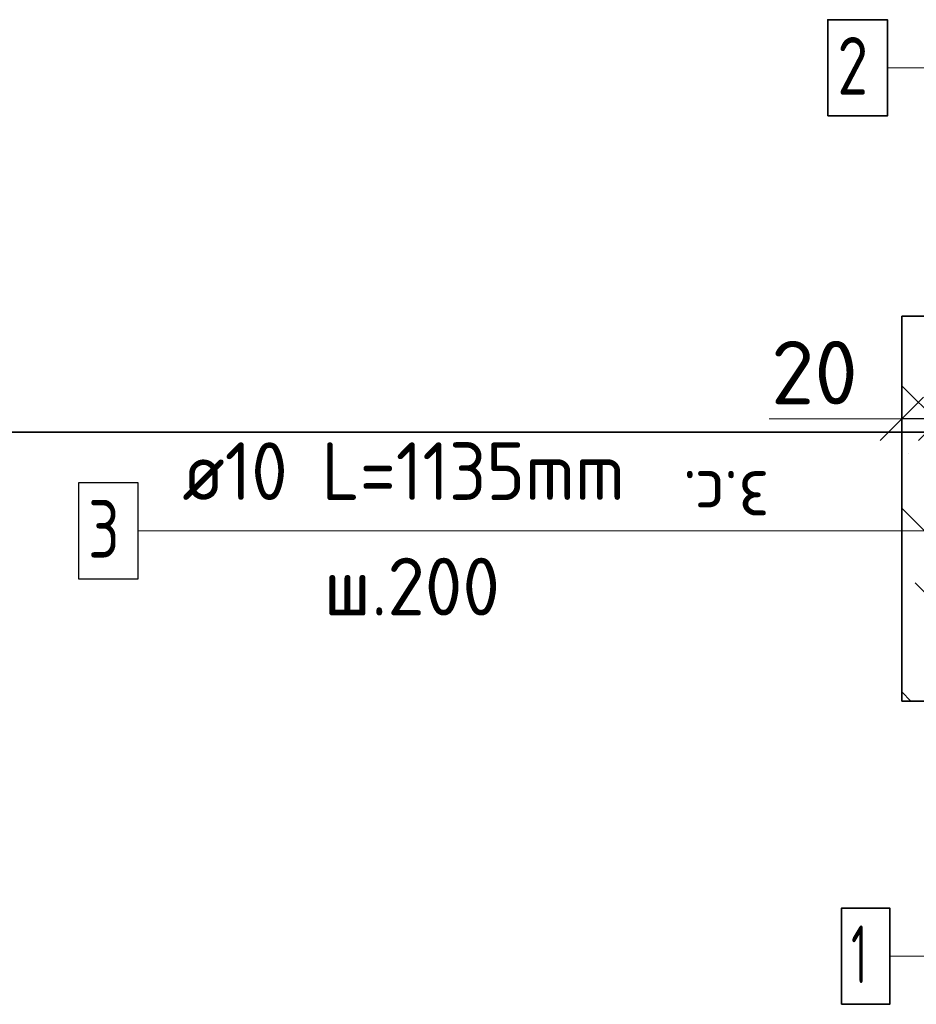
# Model space of a CAD drawing. Header units: metres. Extents: x -38 to 97, y -15 to 21.
# Tile 151 of 222: x 71.709 to 72.175, y 8.174 to 8.686. Entities that reach past the tile are written whole.
import ezdxf

# ---------------------------------------------------------------- set-up
doc = ezdxf.new("R2010")
doc.units = ezdxf.units.M
doc.header["$PDMODE"] = 65
for name, color, linetype, lineweight in [('XR$3$Арм. стержнями верхней зоны', 180, 'Continuous', 35), ('XR$3$Арм. стержнями нижней зоны', 180, 'Continuous', 35), ('XR$3$Арм.стержн. Арматура края', 96, 'Continuous', 35), ('XR$3$Размерная линия_ общее', 7, 'Continuous', 13), ('XR$4$Арм. стержнями верхней зоны', 180, 'Continuous', 35), ('XR$4$Арм. стержнями нижней зоны', 180, 'Continuous', 35), ('XR$4$Арм.стержн. Арматура края', 96, 'Continuous', 35), ('XR$4$Размерная линия_ общее', 7, 'Continuous', 13), ('XR$5$Арм. стержнями верхней зоны', 180, 'Continuous', 35), ('XR$5$Арм. стержнями нижней зоны', 180, 'Continuous', 35), ('XR$5$Арм.стержн. Арматура края', 96, 'Continuous', 35), ('XR$5$Размерная линия_ общее', 7, 'Continuous', 13)]:
    doc.layers.add(name, color=color, linetype=linetype, lineweight=lineweight)
doc.styles.add('ISOCPEUR', font='txt')
doc.dimstyles.new('DIMSTYLE_11', dxfattribs={"dimtxt": 0.033, "dimasz": 0.0375, "dimexe": 0, "dimexo": 0, "dimgap": 0.0165, "dimtad": 2, "dimdec": 0, "dimlfac": 1000, "dimrnd": 1, "dimzin": 12, "dimdsep": 46, "dimtxsty": 'ISOCPEUR', "dimblk1": 'ALL_ML_STRICH', "dimblk2": 'ALL_ML_STRICH', "dimsah": 1, "dimcen": 0, "dimclrd": 7, "dimclre": 256, "dimclrt": 7, "dimadec": 0, "dimazin": 0, "dimtfac": 1, "dimtdec": 0, "dimtix": 1, "dimtmove": 2, "dimatfit": 3, "dimfxl": 0, "dimtvp": 1.2, "dimtzin": 0, "dimlwd": 0, "dimlwe": -3, "dimarcsym": 0})
pattern_1 = [(135, (0, 0), (-0.031819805, -0.031819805), [0.4, -0.05, 0, -0.05]), (135, (-0.01591, -0.01591), (-0.031819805, -0.031819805), [0.8, -0.1, 0.1, -0.1])]

# ---------------------------------------------------------------- blocks, each defined once
blk = doc.blocks.new('ALL_ML_STRICH')
at = {"color": 0, "linetype": 'ByBlock', "lineweight": -2}
for p, q in [((0, -0.5), (0, 0.5)), ((-0.3, -0.3), (0.3, 0.3)), ((-1, 0), (0.5, 0))]:
    blk.add_line(p, q, dxfattribs=at)
blk = doc.blocks.new('*D140')
at = {"layer": 'DEFPOINTS', "color": 7, "linetype": 'Continuous', "lineweight": 13, "transparency": 33554687}
for p in [(72.1875, 8.47857), (72.1875, 8.44358), (72.1675, 8.43858)]:
    blk.add_point(p, dxfattribs=at)
at = {"layer": 'XR$3$Размерная линия_ общее', "color": 253, "linetype": 'Continuous', "lineweight": -2, "true_color": 0xa0a0a0, "transparency": 33554687}
for p, q in [((72.1675, 8.45858), (72.1675, 8.47857)), ((72.1875, 8.46358), (72.1875, 8.47857))]:
    blk.add_line(p, q, dxfattribs=at)
at = {"layer": 'XR$3$Размерная линия_ общее', "color": 7, "linetype": 'Continuous', "lineweight": -2, "transparency": 33554687}
blk.add_line((72.1875, 8.47857), (72.1675, 8.47857), dxfattribs=at)
at = {"layer": 'XR$3$Размерная линия_ общее', "color": 7, "linetype": 'Continuous', "lineweight": 13, "transparency": 33554687, "xscale": 0.0375, "yscale": 0.0375, "zscale": 0.0375}
for p, rotation in [((72.1675, 8.47857), 180), ((72.1875, 8.47857), 360)]:
    blk.add_blockref('ALL_ML_STRICH', p, dxfattribs=dict(at, rotation=rotation))
at = {"layer": 'XR$3$Размерная линия_ общее', "color": 7, "linetype": 'Continuous', "lineweight": 13, "transparency": 33554687, "insert": (72.12208, 8.50257), "char_height": 0.033, "width": 0.066, "attachment_point": 5, "style": 'ISOCPEUR'}
blk.add_mtext('\\A1;{20}', dxfattribs=at)
at = {"layer": 'XR$3$Размерная линия_ общее', "color": 7, "linetype": 'Continuous', "lineweight": 13, "transparency": 33554687, "insert": (72.09879, 8.42451), "char_height": 0.027, "width": 0.00135, "attachment_point": 1, "rotation": 180, "line_spacing_factor": 0.60241, "style": 'ISOCPEUR'}
blk.add_mtext('з.с.', dxfattribs=at)
blk = doc.blocks.new('*D439')
at = {"layer": 'DEFPOINTS', "color": 7, "linetype": 'Continuous', "lineweight": 13, "transparency": 33554687}
for p in [(72.1875, 8.47857), (72.1875, 8.44358), (72.1675, 8.43858)]:
    blk.add_point(p, dxfattribs=at)
at = {"layer": 'XR$4$Размерная линия_ общее', "color": 253, "linetype": 'Continuous', "lineweight": -2, "true_color": 0xa0a0a0, "transparency": 33554687}
for p, q in [((72.1675, 8.45858), (72.1675, 8.47857)), ((72.1875, 8.46358), (72.1875, 8.47857))]:
    blk.add_line(p, q, dxfattribs=at)
at = {"layer": 'XR$4$Размерная линия_ общее', "color": 7, "linetype": 'Continuous', "lineweight": -2, "transparency": 33554687}
blk.add_line((72.1875, 8.47857), (72.1675, 8.47857), dxfattribs=at)
at = {"layer": 'XR$4$Размерная линия_ общее', "color": 7, "linetype": 'Continuous', "lineweight": 13, "transparency": 33554687, "xscale": 0.0375, "yscale": 0.0375, "zscale": 0.0375}
for p, rotation in [((72.1675, 8.47857), 180), ((72.1875, 8.47857), 360)]:
    blk.add_blockref('ALL_ML_STRICH', p, dxfattribs=dict(at, rotation=rotation))
at = {"layer": 'XR$4$Размерная линия_ общее', "color": 7, "linetype": 'Continuous', "lineweight": 13, "transparency": 33554687, "insert": (72.12208, 8.50257), "char_height": 0.033, "width": 0.066, "attachment_point": 5, "style": 'ISOCPEUR'}
blk.add_mtext('\\A1;{20}', dxfattribs=at)
at = {"layer": 'XR$4$Размерная линия_ общее', "color": 7, "linetype": 'Continuous', "lineweight": 13, "transparency": 33554687, "insert": (72.09879, 8.42451), "char_height": 0.027, "width": 0.00135, "attachment_point": 1, "rotation": 180, "line_spacing_factor": 0.60241, "style": 'ISOCPEUR'}
blk.add_mtext('з.с.', dxfattribs=at)
blk = doc.blocks.new('*D686')
at = {"layer": 'DEFPOINTS', "color": 7, "linetype": 'Continuous', "lineweight": 13, "transparency": 33554687}
for p in [(72.1875, 8.47857), (72.1875, 8.44358), (72.1675, 8.43858)]:
    blk.add_point(p, dxfattribs=at)
at = {"layer": 'XR$5$Размерная линия_ общее', "color": 253, "linetype": 'Continuous', "lineweight": -2, "true_color": 0xa0a0a0, "transparency": 33554687}
for p, q in [((72.1675, 8.45858), (72.1675, 8.47857)), ((72.1875, 8.46358), (72.1875, 8.47857))]:
    blk.add_line(p, q, dxfattribs=at)
at = {"layer": 'XR$5$Размерная линия_ общее', "color": 7, "linetype": 'Continuous', "lineweight": -2, "transparency": 33554687}
blk.add_line((72.1875, 8.47857), (72.1675, 8.47857), dxfattribs=at)
at = {"layer": 'XR$5$Размерная линия_ общее', "color": 7, "linetype": 'Continuous', "lineweight": 13, "transparency": 33554687, "xscale": 0.0375, "yscale": 0.0375, "zscale": 0.0375}
for p, rotation in [((72.1675, 8.47857), 180), ((72.1875, 8.47857), 360)]:
    blk.add_blockref('ALL_ML_STRICH', p, dxfattribs=dict(at, rotation=rotation))
at = {"layer": 'XR$5$Размерная линия_ общее', "color": 7, "linetype": 'Continuous', "lineweight": 13, "transparency": 33554687, "insert": (72.12208, 8.50257), "char_height": 0.033, "width": 0.066, "attachment_point": 5, "style": 'ISOCPEUR'}
blk.add_mtext('\\A1;{20}', dxfattribs=at)
at = {"layer": 'XR$5$Размерная линия_ общее', "color": 7, "linetype": 'Continuous', "lineweight": 13, "transparency": 33554687, "insert": (72.09879, 8.42451), "char_height": 0.027, "width": 0.00135, "attachment_point": 1, "rotation": 180, "line_spacing_factor": 0.60241, "style": 'ISOCPEUR'}
blk.add_mtext('з.с.', dxfattribs=at)

msp = doc.modelspace()

# ---------------------------------------------------------------- hatches: boundary and pattern name
at = {"linetype": 'Continuous', "lineweight": 13, "transparency": 33554687}
h = msp.add_hatch(dxfattribs=at)
h.set_pattern_fill('__________540', scale=0.015, style=0, pattern_type=2)
h.set_pattern_definition(pattern_1)
h.paths.add_polyline_path([(72.1675, 8.53188), (72.1675, 8.33188), (72.75595, 8.33188), (72.75595, 8.53188)], flags=0)
h = msp.add_hatch(dxfattribs=at)
h.set_pattern_fill('__________540', scale=0.015, style=0, pattern_type=2)
h.set_pattern_definition(pattern_1)
h.paths.add_polyline_path([(72.1675, 8.53188), (72.1675, 8.33188), (72.75595, 8.33188), (72.75595, 8.53188)], flags=0)
h = msp.add_hatch(dxfattribs=at)
h.set_pattern_fill('__________540', scale=0.015, style=0, pattern_type=2)
h.set_pattern_definition(pattern_1)
h.paths.add_polyline_path([(72.1675, 8.53188), (72.1675, 8.33188), (72.75595, 8.33188), (72.75595, 8.53188)], flags=0)

# ---------------------------------------------------------------- linework, layer by layer
at = {"color": 7, "linetype": 'Continuous', "lineweight": 35, "transparency": 33554687}
for p, q in [((72.1675, 8.53188), (72.1675, 8.33188)), ((72.75595, 8.53188), (72.1675, 8.53188)), ((72.1675, 8.53188), (72.1675, 8.33188)), ((72.75595, 8.53188), (72.1675, 8.53188)), ((72.1675, 8.53188), (72.1675, 8.33188)), ((72.75595, 8.53188), (72.1675, 8.53188)), ((67.91979, 8.47171), (86.41979, 8.47171)), ((72.1675, 8.33188), (72.75595, 8.33188)), ((72.1675, 8.33188), (72.75595, 8.33188)), ((72.1675, 8.33188), (72.75595, 8.33188))]:
    msp.add_line(p, q, dxfattribs=at)
at = {"color": 7, "linetype": 'Continuous', "lineweight": 13, "transparency": 33554687}
msp.add_line((72.1675, 8.47857), (72.0985, 8.47857), dxfattribs=at)
msp.add_line((72.1675, 8.47857), (72.0985, 8.47857), dxfattribs=at)
msp.add_line((72.1675, 8.47857), (72.0985, 8.47857), dxfattribs=at)
at = {"layer": 'XR$3$Арм. стержнями верхней зоны', "color": 7, "linetype": 'Continuous', "lineweight": 13, "transparency": 33554687}
msp.add_line((72.16001, 8.66104), (72.38601, 8.66104), dxfattribs=at)
at = {"layer": 'XR$3$Арм. стержнями верхней зоны', "color": 7, "linetype": 'Continuous', "lineweight": 35, "transparency": 33554687}
msp.add_lwpolyline([(72.12901, 8.63604), (72.16001, 8.63604), (72.16001, 8.68604), (72.12901, 8.68604), (72.12901, 8.63604)], dxfattribs=at)
at = {"layer": 'XR$3$Арм. стержнями нижней зоны', "color": 7, "linetype": 'Continuous', "lineweight": 13, "transparency": 33554687}
msp.add_line((72.16123, 8.19921), (72.38723, 8.19921), dxfattribs=at)
at = {"layer": 'XR$3$Арм. стержнями нижней зоны', "color": 7, "linetype": 'Continuous', "lineweight": 35, "transparency": 33554687}
msp.add_lwpolyline([(72.13623, 8.17421), (72.16123, 8.17421), (72.16123, 8.22421), (72.13623, 8.22421), (72.13623, 8.17421)], dxfattribs=at)
at = {"layer": 'XR$3$Арм.стержн. Арматура края', "color": 7, "linetype": 'Continuous', "lineweight": 13, "transparency": 33554687}
for p, q in [((71.77057, 8.42035), (72.08057, 8.42035)), ((72.08057, 8.42035), (72.1925, 8.42035))]:
    msp.add_line(p, q, dxfattribs=at)
at = {"layer": 'XR$3$Арм.стержн. Арматура края', "color": 7, "linetype": 'Continuous', "lineweight": 25, "transparency": 33554687}
msp.add_lwpolyline([(71.73957, 8.39535), (71.77057, 8.39535), (71.77057, 8.44535), (71.73957, 8.44535), (71.73957, 8.39535)], dxfattribs=at)
at = {"layer": 'XR$4$Арм. стержнями верхней зоны', "color": 7, "linetype": 'Continuous', "lineweight": 13, "transparency": 33554687}
msp.add_line((72.16001, 8.66104), (72.38601, 8.66104), dxfattribs=at)
at = {"layer": 'XR$4$Арм. стержнями верхней зоны', "color": 7, "linetype": 'Continuous', "lineweight": 35, "transparency": 33554687}
msp.add_lwpolyline([(72.12901, 8.63604), (72.16001, 8.63604), (72.16001, 8.68604), (72.12901, 8.68604), (72.12901, 8.63604)], dxfattribs=at)
at = {"layer": 'XR$4$Арм. стержнями нижней зоны', "color": 7, "linetype": 'Continuous', "lineweight": 13, "transparency": 33554687}
msp.add_line((72.16123, 8.19921), (72.38723, 8.19921), dxfattribs=at)
at = {"layer": 'XR$4$Арм. стержнями нижней зоны', "color": 7, "linetype": 'Continuous', "lineweight": 35, "transparency": 33554687}
msp.add_lwpolyline([(72.13623, 8.17421), (72.16123, 8.17421), (72.16123, 8.22421), (72.13623, 8.22421), (72.13623, 8.17421)], dxfattribs=at)
at = {"layer": 'XR$4$Арм.стержн. Арматура края', "color": 7, "linetype": 'Continuous', "lineweight": 13, "transparency": 33554687}
for p, q in [((71.77057, 8.42035), (72.08057, 8.42035)), ((72.08057, 8.42035), (72.1925, 8.42035))]:
    msp.add_line(p, q, dxfattribs=at)
at = {"layer": 'XR$4$Арм.стержн. Арматура края', "color": 7, "linetype": 'Continuous', "lineweight": 25, "transparency": 33554687}
msp.add_lwpolyline([(71.73957, 8.39535), (71.77057, 8.39535), (71.77057, 8.44535), (71.73957, 8.44535), (71.73957, 8.39535)], dxfattribs=at)
at = {"layer": 'XR$5$Арм. стержнями верхней зоны', "color": 7, "linetype": 'Continuous', "lineweight": 13, "transparency": 33554687}
msp.add_line((72.16001, 8.66104), (72.38601, 8.66104), dxfattribs=at)
at = {"layer": 'XR$5$Арм. стержнями верхней зоны', "color": 7, "linetype": 'Continuous', "lineweight": 35, "transparency": 33554687}
msp.add_lwpolyline([(72.12901, 8.63604), (72.16001, 8.63604), (72.16001, 8.68604), (72.12901, 8.68604), (72.12901, 8.63604)], dxfattribs=at)
at = {"layer": 'XR$5$Арм. стержнями нижней зоны', "color": 7, "linetype": 'Continuous', "lineweight": 13, "transparency": 33554687}
msp.add_line((72.16123, 8.19921), (72.38723, 8.19921), dxfattribs=at)
at = {"layer": 'XR$5$Арм. стержнями нижней зоны', "color": 7, "linetype": 'Continuous', "lineweight": 35, "transparency": 33554687}
msp.add_lwpolyline([(72.13623, 8.17421), (72.16123, 8.17421), (72.16123, 8.22421), (72.13623, 8.22421), (72.13623, 8.17421)], dxfattribs=at)
at = {"layer": 'XR$5$Арм.стержн. Арматура края', "color": 7, "linetype": 'Continuous', "lineweight": 13, "transparency": 33554687}
for p, q in [((71.77057, 8.42035), (72.08057, 8.42035)), ((72.08057, 8.42035), (72.1925, 8.42035))]:
    msp.add_line(p, q, dxfattribs=at)
at = {"layer": 'XR$5$Арм.стержн. Арматура края', "color": 7, "linetype": 'Continuous', "lineweight": 25, "transparency": 33554687}
msp.add_lwpolyline([(71.73957, 8.39535), (71.77057, 8.39535), (71.77057, 8.44535), (71.73957, 8.44535), (71.73957, 8.39535)], dxfattribs=at)

# ---------------------------------------------------------------- texts
at = {"layer": 'XR$3$Арм. стержнями верхней зоны', "color": 7, "linetype": 'Continuous', "lineweight": 25, "transparency": 33554687, "insert": (72.13401, 8.64704), "char_height": 0.03, "width": 0.0326407, "attachment_point": 7, "style": 'ISOCPEUR'}
msp.add_mtext('\\W0.78;2', dxfattribs=at)
at = {"layer": 'XR$3$Арм. стержнями нижней зоны', "color": 7, "linetype": 'Continuous', "lineweight": 25, "transparency": 33554687, "insert": (72.14123, 8.18521), "char_height": 0.03, "width": 0.0233333, "attachment_point": 7, "style": 'ISOCPEUR'}
msp.add_mtext('\\W0.56;1', dxfattribs=at)
at = {"layer": 'XR$3$Арм.стержн. Арматура края', "color": 7, "linetype": 'Continuous', "lineweight": 25, "transparency": 33554687, "char_height": 0.03, "attachment_point": 7, "style": 'ISOCPEUR'}
for s, insert, width in [('\\W0.92;ø10 L=1135mm ', (71.79357, 8.43635), 0.2806692), ('\\W0.78;3', (71.74457, 8.40635), 0.0326407), ('\\W0.95;ш.200 ', (71.86707, 8.37635), 0.1311996)]:
    msp.add_mtext(s, dxfattribs=dict(at, insert=insert, width=width))
at = {"layer": 'XR$4$Арм. стержнями верхней зоны', "color": 7, "linetype": 'Continuous', "lineweight": 25, "transparency": 33554687, "insert": (72.13401, 8.64704), "char_height": 0.03, "width": 0.0326407, "attachment_point": 7, "style": 'ISOCPEUR'}
msp.add_mtext('\\W0.78;2', dxfattribs=at)
at = {"layer": 'XR$4$Арм. стержнями нижней зоны', "color": 7, "linetype": 'Continuous', "lineweight": 25, "transparency": 33554687, "insert": (72.14123, 8.18521), "char_height": 0.03, "width": 0.0233333, "attachment_point": 7, "style": 'ISOCPEUR'}
msp.add_mtext('\\W0.56;1', dxfattribs=at)
at = {"layer": 'XR$4$Арм.стержн. Арматура края', "color": 7, "linetype": 'Continuous', "lineweight": 25, "transparency": 33554687, "char_height": 0.03, "attachment_point": 7, "style": 'ISOCPEUR'}
for s, insert, width in [('\\W0.92;ø10 L=1135mm ', (71.79357, 8.43635), 0.2806692), ('\\W0.78;3', (71.74457, 8.40635), 0.0326407), ('\\W0.95;ш.200 ', (71.86707, 8.37635), 0.1311996)]:
    msp.add_mtext(s, dxfattribs=dict(at, insert=insert, width=width))
at = {"layer": 'XR$5$Арм. стержнями верхней зоны', "color": 7, "linetype": 'Continuous', "lineweight": 25, "transparency": 33554687, "insert": (72.13401, 8.64704), "char_height": 0.03, "width": 0.0326407, "attachment_point": 7, "style": 'ISOCPEUR'}
msp.add_mtext('\\W0.78;2', dxfattribs=at)
at = {"layer": 'XR$5$Арм. стержнями нижней зоны', "color": 7, "linetype": 'Continuous', "lineweight": 25, "transparency": 33554687, "insert": (72.14123, 8.18521), "char_height": 0.03, "width": 0.0233333, "attachment_point": 7, "style": 'ISOCPEUR'}
msp.add_mtext('\\W0.56;1', dxfattribs=at)
at = {"layer": 'XR$5$Арм.стержн. Арматура края', "color": 7, "linetype": 'Continuous', "lineweight": 25, "transparency": 33554687, "char_height": 0.03, "attachment_point": 7, "style": 'ISOCPEUR'}
for s, insert, width in [('\\W0.92;ø10 L=1135mm ', (71.79357, 8.43635), 0.2806692), ('\\W0.78;3', (71.74457, 8.40635), 0.0326407), ('\\W0.95;ш.200 ', (71.86707, 8.37635), 0.1311996)]:
    msp.add_mtext(s, dxfattribs=dict(at, insert=insert, width=width))

# ---------------------------------------------------------------- dimensions: what is measured, and where the dimension line sits
at = {"layer": 'XR$3$Размерная линия_ общее', "color": 7, "linetype": 'Continuous', "lineweight": 13, "transparency": 33554687}
dim = msp.add_linear_dim(base=(72.1675, 8.47857), p1=(72.1875, 8.46358), p2=(72.1675, 8.45858), angle=180, text='<>\\Xз.с.', dimstyle='DIMSTYLE_11', override={"dimpost": '<>', "dimclrd": 7, "dimclre": 253, "dimclrt": 7, "dimlwd": 0, "dimlwe": 65533}, dxfattribs=at)
dim.commit()
dim.dimension.update_dxf_attribs({"geometry": '*D140', "text_midpoint": (72.12208, 8.50257), "dimtype": 160})
at = {"layer": 'XR$4$Размерная линия_ общее', "color": 7, "linetype": 'Continuous', "lineweight": 13, "transparency": 33554687}
dim = msp.add_linear_dim(base=(72.1675, 8.47857), p1=(72.1875, 8.46358), p2=(72.1675, 8.45858), angle=180, text='<>\\Xз.с.', dimstyle='DIMSTYLE_11', override={"dimpost": '<>', "dimclrd": 7, "dimclre": 253, "dimclrt": 7, "dimlwd": 0, "dimlwe": 65533}, dxfattribs=at)
dim.commit()
dim.dimension.update_dxf_attribs({"geometry": '*D439', "text_midpoint": (72.12208, 8.50257), "dimtype": 160})
at = {"layer": 'XR$5$Размерная линия_ общее', "color": 7, "linetype": 'Continuous', "lineweight": 13, "transparency": 33554687}
dim = msp.add_linear_dim(base=(72.1675, 8.47857), p1=(72.1875, 8.46358), p2=(72.1675, 8.45858), angle=180, text='<>\\Xз.с.', dimstyle='DIMSTYLE_11', override={"dimpost": '<>', "dimclrd": 7, "dimclre": 253, "dimclrt": 7, "dimlwd": 0, "dimlwe": 65533}, dxfattribs=at)
dim.commit()
dim.dimension.update_dxf_attribs({"geometry": '*D686', "text_midpoint": (72.12208, 8.50257), "dimtype": 160})

doc.saveas('drawing.dxf')
